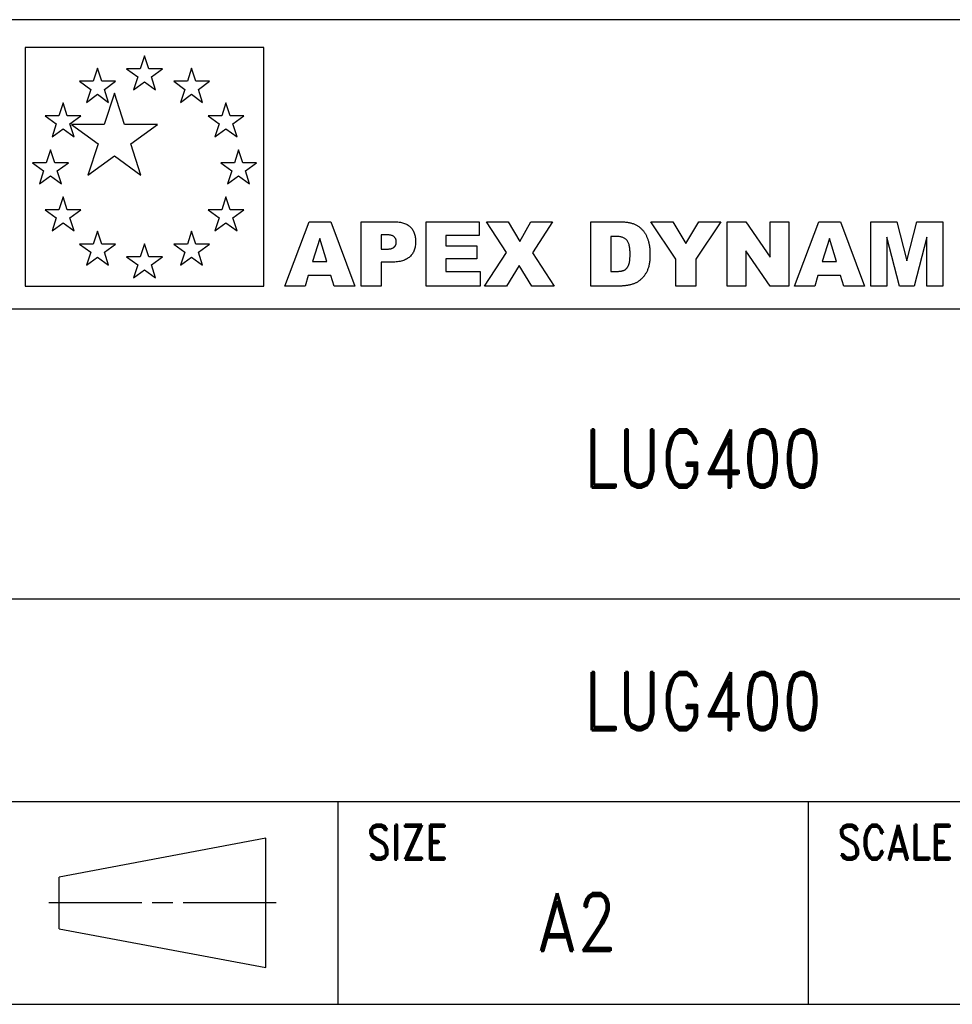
# Model space of a CAD drawing. Header units: millimetres. Extents: x 10 to 584, y 10 to 410.
# Tile 3 of 5: x 471 to 535, y 10 to 78. Entities that reach past the tile are written whole.
import ezdxf
from ezdxf.enums import TextEntityAlignment as Align

# ---------------------------------------------------------------- set-up
doc = ezdxf.new("R2010")
doc.units = ezdxf.units.MM
doc.header["$LTSCALE"] = 32.67
doc.layers.get('0').update_dxf_attribs({"linetype": 'CONTINUOUS'})
doc.styles.get("Standard").update_dxf_attribs({"font": 'romand.shx', "width": 0.7, "bigfont": 'chineset.shx'})

msp = doc.modelspace()

# ---------------------------------------------------------------- linework, layer by layer
at = {"color": 3, "linetype": 'Continuous'}
for p, q in [((584, 78), (375.5, 78)), ((584, 58), (375.5, 58)), ((455.5, 38), (584, 38)), ((455.5, 24), (584, 24)), ((492.5, 10), (492.5, 24)), ((525, 10), (525, 24)), ((487.52, 21.465), (473.232, 18.786)), ((487.52, 12.535), (487.52, 21.465)), ((473.232, 15.214), (473.232, 18.786)), ((473.232, 15.214), (487.52, 12.535))]:
    msp.add_line(p, q, dxfattribs=at)
at = {"color": 4, "linetype": 'Continuous'}
for p, q in [((487.371, 76.079), (470.896, 76.079)), ((470.896, 76.079), (470.896, 59.604)), ((479.134, 75.513), (478.842, 74.615)), ((479.426, 74.615), (479.134, 75.513)), ((487.371, 59.604), (487.371, 76.079)), ((475.886, 74.643), (475.594, 73.745)), ((476.177, 73.745), (475.886, 74.643)), ((478.842, 74.615), (477.898, 74.615)), ((477.898, 74.615), (478.662, 74.06)), ((480.37, 74.615), (479.426, 74.615)), ((479.606, 74.06), (480.37, 74.615)), ((482.382, 74.643), (482.09, 73.745)), ((482.674, 73.745), (482.382, 74.643)), ((475.594, 73.745), (474.65, 73.745)), ((474.65, 73.745), (475.413, 73.19)), ((477.121, 73.745), (476.177, 73.745)), ((476.357, 73.19), (477.121, 73.745)), ((478.662, 74.06), (478.37, 73.163)), ((478.37, 73.163), (479.134, 73.717)), ((479.134, 73.717), (479.898, 73.163)), ((479.898, 73.163), (479.606, 74.06)), ((482.09, 73.745), (481.146, 73.745)), ((481.146, 73.745), (481.91, 73.19)), ((483.618, 73.745), (482.674, 73.745)), ((482.854, 73.19), (483.618, 73.745)), ((475.413, 73.19), (475.122, 72.292)), ((475.122, 72.292), (475.886, 72.847)), ((475.886, 72.847), (476.649, 72.292)), ((477.055, 72.915), (476.355, 70.76)), ((476.649, 72.292), (476.357, 73.19)), ((477.755, 70.76), (477.055, 72.915)), ((481.91, 73.19), (481.618, 72.292)), ((481.618, 72.292), (482.382, 72.847)), ((482.382, 72.847), (483.146, 72.292)), ((483.146, 72.292), (482.854, 73.19)), ((473.508, 72.265), (473.216, 71.367)), ((473.799, 71.367), (473.508, 72.265)), ((484.76, 72.265), (484.468, 71.367)), ((485.052, 71.367), (484.76, 72.265)), ((473.216, 71.367), (472.272, 71.367)), ((472.272, 71.367), (473.036, 70.812)), ((473.036, 70.812), (472.744, 69.914)), ((474.743, 71.367), (473.799, 71.367)), ((473.98, 70.812), (474.743, 71.367)), ((474.271, 69.914), (473.98, 70.812)), ((476.355, 70.76), (474.089, 70.76)), ((474.089, 70.76), (475.922, 69.428)), ((480.021, 70.76), (477.755, 70.76)), ((478.188, 69.428), (480.021, 70.76)), ((484.468, 71.367), (483.524, 71.367)), ((483.524, 71.367), (484.288, 70.812)), ((484.288, 70.812), (483.996, 69.914)), ((485.996, 71.367), (485.052, 71.367)), ((485.232, 70.812), (485.996, 71.367)), ((485.524, 69.914), (485.232, 70.812)), ((472.744, 69.914), (473.508, 70.469)), ((473.508, 70.469), (474.271, 69.914)), ((483.996, 69.914), (484.76, 70.469)), ((484.76, 70.469), (485.524, 69.914)), ((475.922, 69.428), (475.222, 67.273)), ((478.888, 67.273), (478.188, 69.428)), ((472.637, 69.016), (472.345, 68.119)), ((472.929, 68.119), (472.637, 69.016)), ((485.63, 69.016), (485.339, 68.119)), ((485.922, 68.119), (485.63, 69.016)), ((472.345, 68.119), (471.401, 68.119)), ((471.401, 68.119), (472.165, 67.564)), ((473.873, 68.119), (472.929, 68.119)), ((473.109, 67.564), (473.873, 68.119)), ((475.222, 67.273), (477.055, 68.605)), ((477.055, 68.605), (478.888, 67.273)), ((485.339, 68.119), (484.395, 68.119)), ((484.395, 68.119), (485.158, 67.564)), ((486.866, 68.119), (485.922, 68.119)), ((486.103, 67.564), (486.866, 68.119)), ((472.165, 67.564), (471.873, 66.666)), ((473.401, 66.666), (473.109, 67.564)), ((485.158, 67.564), (484.867, 66.666)), ((486.394, 66.666), (486.103, 67.564)), ((471.873, 66.666), (472.637, 67.221)), ((472.637, 67.221), (473.401, 66.666)), ((484.867, 66.666), (485.63, 67.221)), ((485.63, 67.221), (486.394, 66.666)), ((473.508, 65.768), (473.216, 64.87)), ((473.799, 64.87), (473.508, 65.768)), ((484.76, 65.768), (484.468, 64.87)), ((485.052, 64.87), (484.76, 65.768)), ((473.216, 64.87), (472.272, 64.87)), ((472.272, 64.87), (473.036, 64.315)), ((474.743, 64.87), (473.799, 64.87)), ((473.98, 64.315), (474.743, 64.87)), ((484.468, 64.87), (483.524, 64.87)), ((483.524, 64.87), (484.288, 64.315)), ((485.996, 64.87), (485.052, 64.87)), ((485.232, 64.315), (485.996, 64.87)), ((473.036, 64.315), (472.744, 63.418)), ((472.744, 63.418), (473.508, 63.973)), ((473.508, 63.973), (474.271, 63.418)), ((474.271, 63.418), (473.98, 64.315)), ((484.288, 64.315), (483.996, 63.418)), ((483.996, 63.418), (484.76, 63.973)), ((484.76, 63.973), (485.524, 63.418)), ((485.524, 63.418), (485.232, 64.315)), ((488.831, 59.606), (490.498, 64.044)), ((490.498, 64.044), (491.993, 64.044)), ((491.993, 64.044), (493.662, 59.606)), ((494.095, 64.044), (496.374, 64.044)), ((494.095, 59.606), (494.095, 64.044)), ((496.374, 64.044), (496.466, 64.042)), ((496.466, 64.042), (496.555, 64.038)), ((496.555, 64.038), (496.64, 64.031)), ((496.64, 64.031), (496.723, 64.022)), ((496.723, 64.022), (496.803, 64.009)), ((496.803, 64.009), (496.88, 63.994)), ((496.88, 63.994), (496.954, 63.976)), ((496.954, 63.976), (497.025, 63.955)), ((497.025, 63.955), (497.094, 63.932)), ((497.094, 63.932), (497.159, 63.905)), ((498.575, 64.044), (502.249, 64.044)), ((498.575, 59.606), (498.575, 64.044)), ((502.249, 64.044), (502.249, 63.096)), ((502.75, 64.044), (504.259, 64.044)), ((504.141, 61.919), (502.75, 64.044)), ((504.259, 64.044), (505.047, 62.679)), ((505.047, 62.679), (505.809, 64.044)), ((505.809, 64.044), (507.305, 64.044)), ((507.305, 64.044), (505.925, 61.895)), ((509.963, 64.044), (512, 64.044)), ((509.963, 59.606), (509.963, 64.044)), ((512, 64.044), (512.075, 64.043)), ((512.075, 64.043), (512.147, 64.041)), ((512.147, 64.041), (512.218, 64.038)), ((512.218, 64.038), (512.287, 64.033)), ((512.287, 64.033), (512.354, 64.028)), ((512.354, 64.028), (512.419, 64.021)), ((512.419, 64.021), (512.483, 64.012)), ((512.483, 64.012), (512.544, 64.003)), ((512.544, 64.003), (512.604, 63.992)), ((512.604, 63.992), (512.662, 63.98)), ((512.662, 63.98), (512.719, 63.966)), ((512.719, 63.966), (512.773, 63.952)), ((512.773, 63.952), (512.826, 63.936)), ((512.826, 63.936), (512.877, 63.919)), ((514.107, 64.044), (515.63, 64.044)), ((515.836, 61.465), (514.107, 64.044)), ((515.63, 64.044), (516.526, 62.546)), ((516.526, 62.546), (517.422, 64.044)), ((518.935, 64.044), (517.21, 61.465)), ((517.422, 64.044), (518.935, 64.044)), ((519.386, 64.044), (520.667, 64.044)), ((519.386, 59.606), (519.386, 64.044)), ((520.667, 64.044), (522.338, 61.589)), ((522.338, 64.044), (523.631, 64.044)), ((522.338, 61.589), (522.338, 64.044)), ((523.631, 64.044), (523.631, 59.606)), ((524.032, 59.606), (525.7, 64.044)), ((525.7, 64.044), (527.195, 64.044)), ((527.195, 64.044), (528.864, 59.606)), ((529.288, 64.044), (531.092, 64.044)), ((529.288, 59.606), (529.288, 64.044)), ((531.092, 64.044), (531.788, 61.344)), ((531.788, 61.344), (532.481, 64.044)), ((532.481, 64.044), (534.279, 64.044)), ((534.279, 64.044), (534.279, 59.606)), ((475.886, 63.39), (475.594, 62.492)), ((476.177, 62.492), (475.886, 63.39)), ((482.382, 63.39), (482.09, 62.492)), ((482.674, 62.492), (482.382, 63.39)), ((497.159, 63.905), (497.221, 63.876)), ((497.221, 63.876), (497.281, 63.845)), ((497.281, 63.845), (497.337, 63.81)), ((497.337, 63.81), (497.391, 63.773)), ((497.391, 63.773), (497.442, 63.732)), ((497.442, 63.732), (497.489, 63.689)), ((497.489, 63.689), (497.534, 63.644)), ((497.534, 63.644), (497.576, 63.596)), ((497.576, 63.596), (497.615, 63.546)), ((497.615, 63.546), (497.652, 63.494)), ((497.652, 63.494), (497.685, 63.439)), ((497.685, 63.439), (497.715, 63.382)), ((497.715, 63.382), (497.743, 63.322)), ((497.743, 63.322), (497.767, 63.26)), ((497.767, 63.26), (497.789, 63.196)), ((512.877, 63.919), (512.926, 63.9)), ((512.926, 63.9), (512.974, 63.881)), ((512.974, 63.881), (513.019, 63.859)), ((513.019, 63.859), (513.064, 63.837)), ((513.064, 63.837), (513.108, 63.814)), ((513.108, 63.814), (513.151, 63.79)), ((513.151, 63.79), (513.193, 63.764)), ((513.193, 63.764), (513.234, 63.737)), ((513.234, 63.737), (513.273, 63.71)), ((513.273, 63.71), (513.312, 63.681)), ((513.312, 63.681), (513.35, 63.651)), ((513.35, 63.651), (513.387, 63.62)), ((513.387, 63.62), (513.423, 63.588)), ((513.423, 63.588), (513.457, 63.555)), ((513.457, 63.555), (513.491, 63.521)), ((513.491, 63.521), (513.524, 63.485)), ((513.524, 63.485), (513.556, 63.449)), ((513.556, 63.449), (513.586, 63.411)), ((513.586, 63.411), (513.616, 63.373)), ((513.616, 63.373), (513.645, 63.333)), ((513.645, 63.333), (513.673, 63.293)), ((513.673, 63.293), (513.699, 63.252)), ((513.699, 63.252), (513.725, 63.21)), ((491.231, 62.894), (490.743, 61.298)), ((491.722, 61.298), (491.231, 62.894)), ((495.91, 63.141), (495.472, 63.142)), ((495.472, 63.142), (495.472, 62.152)), ((495.955, 63.139), (495.91, 63.141)), ((495.999, 63.137), (495.955, 63.139)), ((496.04, 63.133), (495.999, 63.137)), ((496.079, 63.127), (496.04, 63.133)), ((496.117, 63.121), (496.079, 63.127)), ((496.153, 63.114), (496.117, 63.121)), ((496.186, 63.105), (496.153, 63.114)), ((496.218, 63.096), (496.186, 63.105)), ((496.248, 63.085), (496.218, 63.096)), ((496.276, 63.073), (496.248, 63.085)), ((496.301, 63.06), (496.276, 63.073)), ((496.326, 63.045), (496.301, 63.06)), ((496.348, 63.03), (496.326, 63.045)), ((496.368, 63.014), (496.348, 63.03)), ((496.386, 62.996), (496.368, 63.014)), ((496.403, 62.978), (496.386, 62.996)), ((496.419, 62.959), (496.403, 62.978)), ((496.433, 62.94), (496.419, 62.959)), ((496.447, 62.92), (496.433, 62.94)), ((496.46, 62.899), (496.447, 62.92)), ((496.471, 62.878), (496.46, 62.899)), ((496.481, 62.857), (496.471, 62.878)), ((496.49, 62.835), (496.481, 62.857)), ((496.499, 62.813), (496.49, 62.835)), ((496.506, 62.79), (496.499, 62.813)), ((496.512, 62.766), (496.506, 62.79)), ((496.517, 62.742), (496.512, 62.766)), ((496.515, 62.539), (496.52, 62.564)), ((496.521, 62.718), (496.517, 62.742)), ((496.52, 62.564), (496.523, 62.589)), ((496.523, 62.693), (496.521, 62.718)), ((496.525, 62.667), (496.523, 62.693)), ((496.523, 62.589), (496.525, 62.615)), ((496.525, 62.642), (496.525, 62.667)), ((496.525, 62.615), (496.525, 62.642)), ((497.789, 63.196), (497.808, 63.13)), ((497.808, 63.13), (497.824, 63.061)), ((497.824, 63.061), (497.837, 62.99)), ((497.837, 62.99), (497.847, 62.916)), ((497.847, 62.916), (497.855, 62.84)), ((497.859, 62.599), (497.854, 62.518)), ((497.855, 62.84), (497.859, 62.762)), ((497.859, 62.762), (497.86, 62.682)), ((497.86, 62.682), (497.859, 62.599)), ((502.249, 63.096), (499.95, 63.096)), ((499.95, 63.096), (499.95, 62.391)), ((511.741, 63.037), (511.334, 63.038)), ((511.334, 63.038), (511.334, 60.615)), ((511.805, 63.034), (511.741, 63.037)), ((511.865, 63.029), (511.805, 63.034)), ((511.924, 63.022), (511.865, 63.029)), ((511.98, 63.013), (511.924, 63.022)), ((512.033, 63.002), (511.98, 63.013)), ((512.084, 62.988), (512.033, 63.002)), ((512.133, 62.973), (512.084, 62.988)), ((512.18, 62.956), (512.133, 62.973)), ((512.224, 62.937), (512.18, 62.956)), ((512.266, 62.915), (512.224, 62.937)), ((512.305, 62.892), (512.266, 62.915)), ((512.342, 62.866), (512.305, 62.892)), ((512.377, 62.839), (512.342, 62.866)), ((512.41, 62.81), (512.377, 62.839)), ((512.44, 62.778), (512.41, 62.81)), ((512.467, 62.744), (512.44, 62.778)), ((512.493, 62.706), (512.467, 62.744)), ((512.518, 62.665), (512.493, 62.706)), ((512.54, 62.62), (512.518, 62.665)), ((512.561, 62.572), (512.54, 62.62)), ((512.579, 62.52), (512.561, 62.572)), ((513.725, 63.21), (513.749, 63.168)), ((513.749, 63.168), (513.773, 63.124)), ((513.773, 63.124), (513.795, 63.08)), ((513.795, 63.08), (513.816, 63.035)), ((513.816, 63.035), (513.837, 62.99)), ((513.837, 62.99), (513.856, 62.943)), ((513.856, 62.943), (513.875, 62.896)), ((513.875, 62.896), (513.892, 62.848)), ((513.892, 62.848), (513.908, 62.799)), ((513.908, 62.799), (513.923, 62.75)), ((513.923, 62.75), (513.938, 62.7)), ((513.938, 62.7), (513.951, 62.649)), ((513.951, 62.649), (513.963, 62.597)), ((513.963, 62.597), (513.975, 62.546)), ((526.433, 62.894), (525.945, 61.298)), ((526.924, 61.298), (526.433, 62.894)), ((531.277, 59.606), (530.411, 62.99)), ((530.411, 62.99), (530.411, 59.606)), ((533.159, 62.99), (532.29, 59.606)), ((533.159, 59.606), (533.159, 62.99)), ((475.594, 62.492), (474.65, 62.492)), ((474.65, 62.492), (475.413, 61.937)), ((475.413, 61.937), (475.122, 61.04)), ((477.121, 62.492), (476.177, 62.492)), ((476.357, 61.937), (477.121, 62.492)), ((476.649, 61.04), (476.357, 61.937)), ((479.134, 62.52), (478.842, 61.622)), ((479.426, 61.622), (479.134, 62.52)), ((482.09, 62.492), (481.146, 62.492)), ((481.146, 62.492), (481.91, 61.937)), ((481.91, 61.937), (481.618, 61.04)), ((483.618, 62.492), (482.674, 62.492)), ((482.854, 61.937), (483.618, 62.492)), ((483.146, 61.04), (482.854, 61.937)), ((495.472, 62.152), (495.808, 62.152)), ((495.808, 62.152), (495.857, 62.152)), ((495.857, 62.152), (495.904, 62.154)), ((495.904, 62.154), (495.949, 62.157)), ((495.949, 62.157), (495.992, 62.16)), ((495.992, 62.16), (496.033, 62.165)), ((496.033, 62.165), (496.072, 62.171)), ((496.072, 62.171), (496.11, 62.178)), ((496.11, 62.178), (496.146, 62.186)), ((496.146, 62.186), (496.18, 62.195)), ((496.18, 62.195), (496.212, 62.205)), ((496.212, 62.205), (496.242, 62.217)), ((496.242, 62.217), (496.27, 62.229)), ((496.27, 62.229), (496.297, 62.242)), ((496.297, 62.242), (496.321, 62.257)), ((496.321, 62.257), (496.344, 62.273)), ((496.344, 62.273), (496.365, 62.289)), ((496.365, 62.289), (496.385, 62.307)), ((496.385, 62.307), (496.403, 62.325)), ((496.403, 62.325), (496.42, 62.344)), ((496.42, 62.344), (496.435, 62.363)), ((496.435, 62.363), (496.45, 62.383)), ((496.45, 62.383), (496.463, 62.404)), ((496.463, 62.404), (496.475, 62.425)), ((496.475, 62.425), (496.485, 62.447)), ((496.485, 62.447), (496.495, 62.469)), ((496.495, 62.469), (496.503, 62.492)), ((496.503, 62.492), (496.51, 62.515)), ((496.51, 62.515), (496.515, 62.539)), ((497.67, 61.896), (497.633, 61.839)), ((497.703, 61.956), (497.67, 61.896)), ((497.733, 62.018), (497.703, 61.956)), ((497.759, 62.083), (497.733, 62.018)), ((497.783, 62.15), (497.759, 62.083)), ((497.804, 62.219), (497.783, 62.15)), ((497.821, 62.29), (497.804, 62.219)), ((497.835, 62.364), (497.821, 62.29)), ((497.846, 62.44), (497.835, 62.364)), ((497.854, 62.518), (497.846, 62.44)), ((499.95, 62.391), (502.083, 62.391)), ((502.083, 62.391), (502.083, 61.486)), ((502.61, 59.606), (504.141, 61.919)), ((505.925, 61.895), (507.435, 59.606)), ((512.596, 62.465), (512.579, 62.52)), ((512.612, 62.407), (512.596, 62.465)), ((512.625, 62.345), (512.612, 62.407)), ((512.637, 62.279), (512.625, 62.345)), ((512.647, 62.21), (512.637, 62.279)), ((512.655, 62.138), (512.647, 62.21)), ((512.661, 62.062), (512.655, 62.138)), ((512.665, 61.982), (512.661, 62.062)), ((512.668, 61.899), (512.665, 61.982)), ((512.669, 61.813), (512.668, 61.899)), ((513.975, 62.546), (513.985, 62.494)), ((513.985, 62.494), (513.995, 62.441)), ((513.995, 62.441), (514.004, 62.388)), ((514.004, 62.388), (514.012, 62.335)), ((514.012, 62.335), (514.019, 62.282)), ((514.019, 62.282), (514.026, 62.228)), ((514.026, 62.228), (514.031, 62.173)), ((514.031, 62.173), (514.036, 62.119)), ((514.036, 62.119), (514.039, 62.064)), ((514.039, 62.064), (514.043, 62.008)), ((514.043, 62.008), (514.045, 61.953)), ((514.045, 61.953), (514.046, 61.896)), ((514.046, 61.896), (514.046, 61.84)), ((522.338, 59.606), (520.675, 62.042)), ((520.675, 62.042), (520.675, 59.606)), ((475.122, 61.04), (475.886, 61.595)), ((475.886, 61.595), (476.649, 61.04)), ((478.842, 61.622), (477.898, 61.622)), ((477.898, 61.622), (478.662, 61.067)), ((480.37, 61.622), (479.426, 61.622)), ((479.606, 61.067), (480.37, 61.622)), ((481.618, 61.04), (482.382, 61.595)), ((482.382, 61.595), (483.146, 61.04)), ((490.743, 61.298), (491.722, 61.298)), ((496.325, 61.254), (495.472, 61.253)), ((495.472, 61.253), (495.472, 59.606)), ((496.423, 61.259), (496.325, 61.254)), ((496.519, 61.266), (496.423, 61.259)), ((496.611, 61.277), (496.519, 61.266)), ((496.699, 61.29), (496.611, 61.277)), ((496.785, 61.306), (496.699, 61.29)), ((496.867, 61.325), (496.785, 61.306)), ((496.946, 61.347), (496.867, 61.325)), ((497.021, 61.373), (496.946, 61.347)), ((497.093, 61.401), (497.021, 61.373)), ((497.162, 61.432), (497.093, 61.401)), ((497.228, 61.466), (497.162, 61.432)), ((497.29, 61.502), (497.228, 61.466)), ((497.349, 61.542), (497.29, 61.502)), ((497.404, 61.585), (497.349, 61.542)), ((497.456, 61.631), (497.404, 61.585)), ((497.505, 61.679), (497.456, 61.631)), ((497.551, 61.73), (497.505, 61.679)), ((497.594, 61.783), (497.551, 61.73)), ((497.633, 61.839), (497.594, 61.783)), ((502.083, 61.486), (499.95, 61.486)), ((499.95, 61.486), (499.95, 60.611)), ((512.611, 61.179), (512.621, 61.219)), ((512.621, 61.219), (512.629, 61.262)), ((512.629, 61.262), (512.637, 61.306)), ((512.637, 61.306), (512.643, 61.354)), ((512.643, 61.354), (512.649, 61.403)), ((512.649, 61.403), (512.655, 61.455)), ((512.655, 61.455), (512.659, 61.508)), ((512.659, 61.508), (512.662, 61.565)), ((512.662, 61.565), (512.665, 61.623)), ((512.665, 61.623), (512.667, 61.684)), ((512.667, 61.684), (512.669, 61.747)), ((512.669, 61.747), (512.669, 61.813)), ((514.006, 61.208), (513.995, 61.14)), ((514.015, 61.278), (514.006, 61.208)), ((514.024, 61.351), (514.015, 61.278)), ((514.031, 61.426), (514.024, 61.351)), ((514.036, 61.504), (514.031, 61.426)), ((514.041, 61.584), (514.036, 61.504)), ((514.044, 61.667), (514.041, 61.584)), ((514.046, 61.752), (514.044, 61.667)), ((514.046, 61.84), (514.046, 61.752)), ((515.836, 59.606), (515.836, 61.465)), ((517.21, 61.465), (517.21, 59.606)), ((525.945, 61.298), (526.924, 61.298)), ((478.662, 61.067), (478.37, 60.169)), ((478.37, 60.169), (479.134, 60.724)), ((479.134, 60.724), (479.897, 60.169)), ((479.897, 60.169), (479.606, 61.067)), ((499.95, 60.611), (502.317, 60.611)), ((502.317, 60.611), (502.317, 59.606)), ((505.02, 61.032), (504.141, 59.606)), ((505.895, 59.606), (505.02, 61.032)), ((511.334, 60.615), (511.67, 60.615)), ((511.67, 60.615), (511.723, 60.615)), ((511.723, 60.615), (511.774, 60.616)), ((511.774, 60.616), (511.823, 60.618)), ((511.823, 60.618), (511.87, 60.62)), ((511.87, 60.62), (511.915, 60.623)), ((511.915, 60.623), (511.958, 60.628)), ((511.958, 60.628), (511.999, 60.632)), ((511.999, 60.632), (512.038, 60.638)), ((512.038, 60.638), (512.075, 60.644)), ((512.075, 60.644), (512.111, 60.651)), ((512.111, 60.651), (512.144, 60.659)), ((512.144, 60.659), (512.175, 60.668)), ((512.175, 60.668), (512.205, 60.677)), ((512.205, 60.677), (512.232, 60.687)), ((512.232, 60.687), (512.258, 60.698)), ((512.258, 60.698), (512.281, 60.71)), ((512.281, 60.71), (512.304, 60.722)), ((512.304, 60.722), (512.326, 60.735)), ((512.326, 60.735), (512.347, 60.75)), ((512.347, 60.75), (512.367, 60.766)), ((512.367, 60.766), (512.387, 60.783)), ((512.387, 60.783), (512.407, 60.801)), ((512.407, 60.801), (512.425, 60.82)), ((512.425, 60.82), (512.443, 60.84)), ((512.443, 60.84), (512.461, 60.862)), ((512.461, 60.862), (512.478, 60.884)), ((512.478, 60.884), (512.494, 60.908)), ((512.494, 60.908), (512.51, 60.932)), ((512.51, 60.932), (512.525, 60.958)), ((512.525, 60.958), (512.539, 60.985)), ((512.539, 60.985), (512.553, 61.013)), ((512.553, 61.013), (512.567, 61.042)), ((512.567, 61.042), (512.579, 61.073)), ((512.579, 61.073), (512.591, 61.106)), ((512.591, 61.106), (512.602, 61.142)), ((512.602, 61.142), (512.611, 61.179)), ((513.796, 60.548), (513.771, 60.504)), ((513.819, 60.594), (513.796, 60.548)), ((513.842, 60.64), (513.819, 60.594)), ((513.863, 60.688), (513.842, 60.64)), ((513.884, 60.736), (513.863, 60.688)), ((513.904, 60.787), (513.884, 60.736)), ((513.922, 60.839), (513.904, 60.787)), ((513.939, 60.895), (513.922, 60.839)), ((513.955, 60.952), (513.939, 60.895)), ((513.97, 61.013), (513.955, 60.952)), ((513.983, 61.075), (513.97, 61.013)), ((513.995, 61.14), (513.983, 61.075)), ((490.447, 60.339), (490.232, 59.606)), ((492.009, 60.339), (490.447, 60.339)), ((492.227, 59.606), (492.009, 60.339)), ((513.137, 59.859), (513.098, 59.838)), ((513.175, 59.882), (513.137, 59.859)), ((513.213, 59.906), (513.175, 59.882)), ((513.251, 59.932), (513.213, 59.906)), ((513.288, 59.959), (513.251, 59.932)), ((513.326, 59.987), (513.288, 59.959)), ((513.362, 60.017), (513.326, 59.987)), ((513.399, 60.048), (513.362, 60.017)), ((513.435, 60.08), (513.399, 60.048)), ((513.47, 60.114), (513.435, 60.08)), ((513.505, 60.148), (513.47, 60.114)), ((513.538, 60.183), (513.505, 60.148)), ((513.571, 60.22), (513.538, 60.183)), ((513.602, 60.257), (513.571, 60.22)), ((513.633, 60.296), (513.602, 60.257)), ((513.663, 60.336), (513.633, 60.296)), ((513.691, 60.376), (513.663, 60.336)), ((513.719, 60.418), (513.691, 60.376)), ((513.745, 60.46), (513.719, 60.418)), ((513.771, 60.504), (513.745, 60.46)), ((525.649, 60.339), (525.434, 59.606)), ((527.211, 60.339), (525.649, 60.339)), ((527.429, 59.606), (527.211, 60.339)), ((470.896, 59.604), (487.371, 59.604)), ((490.232, 59.606), (488.831, 59.606)), ((493.662, 59.606), (492.227, 59.606)), ((495.472, 59.606), (494.095, 59.606)), ((502.317, 59.606), (498.575, 59.606)), ((504.141, 59.606), (502.61, 59.606)), ((507.435, 59.606), (505.895, 59.606)), ((512.046, 59.606), (509.963, 59.606)), ((512.093, 59.608), (512.046, 59.606)), ((512.141, 59.61), (512.093, 59.608)), ((512.189, 59.614), (512.141, 59.61)), ((512.237, 59.618), (512.189, 59.614)), ((512.287, 59.623), (512.237, 59.618)), ((512.337, 59.629), (512.287, 59.623)), ((512.388, 59.636), (512.337, 59.629)), ((512.439, 59.644), (512.388, 59.636)), ((512.491, 59.653), (512.439, 59.644)), ((512.544, 59.663), (512.491, 59.653)), ((512.597, 59.674), (512.544, 59.663)), ((512.652, 59.686), (512.597, 59.674)), ((512.706, 59.699), (512.652, 59.686)), ((512.762, 59.712), (512.706, 59.699)), ((512.818, 59.727), (512.762, 59.712)), ((512.859, 59.739), (512.818, 59.727)), ((512.9, 59.752), (512.859, 59.739)), ((512.94, 59.766), (512.9, 59.752)), ((512.98, 59.782), (512.94, 59.766)), ((513.02, 59.799), (512.98, 59.782)), ((513.059, 59.818), (513.02, 59.799)), ((513.098, 59.838), (513.059, 59.818)), ((517.21, 59.606), (515.836, 59.606)), ((520.675, 59.606), (519.386, 59.606)), ((523.631, 59.606), (522.338, 59.606)), ((525.434, 59.606), (524.032, 59.606)), ((528.864, 59.606), (527.429, 59.606)), ((530.411, 59.606), (529.288, 59.606)), ((532.29, 59.606), (531.277, 59.606)), ((534.279, 59.606), (533.159, 59.606))]:
    msp.add_line(p, q, dxfattribs=at)
at = {"color": 7, "linetype": 'Continuous'}
for p, q in [((478.947, 17), (472.518, 17)), ((481.09, 17), (479.661, 17)), ((488.234, 17), (481.805, 17))]:
    msp.add_line(p, q, dxfattribs=at)
at = {"color": 1, "linetype": 'Continuous'}
msp.add_line((10, 10), (584, 10), dxfattribs=at)

# ---------------------------------------------------------------- texts
at = {"color": 2, "linetype": 'Continuous', "width": 0.8}
for p in [(517.699, 45.689), (517.699, 28.942)]:
    msp.add_text('LUG400', height=4, dxfattribs=at).set_placement(p, align=Align.CENTER)
for s, height, p in [('SIZE', 2.4, (494.5, 20)), ('SCALE', 2.4, (527, 20)), ('A2', 4, (506.254, 13.685))]:
    msp.add_text(s, height=height, dxfattribs=at).set_placement(p)

doc.saveas('drawing.dxf')
